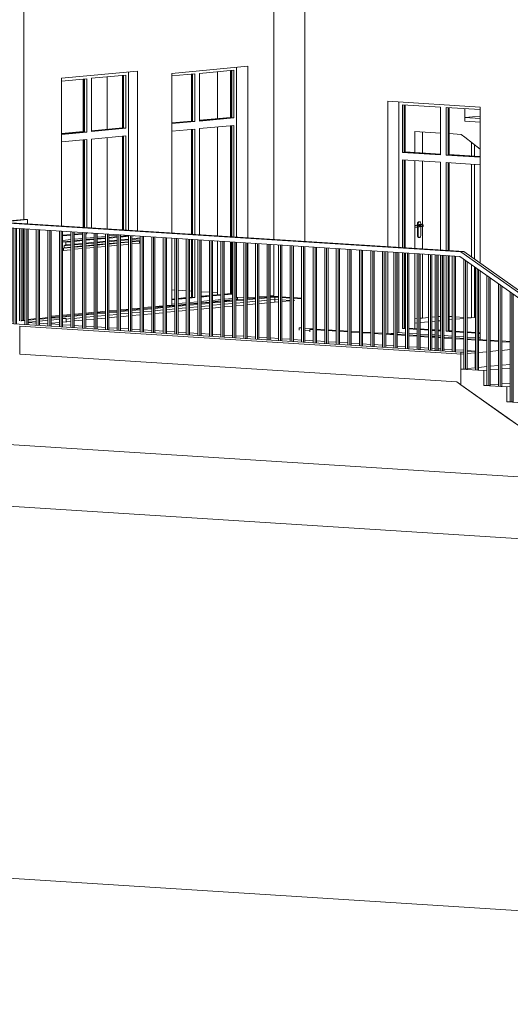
# Model space of a CAD drawing. Header units: millimetres. Extents: x -784 to 360321, y -10607 to 16514.
# Tile 40 of 95: x 241444 to 246697, y -8959 to 1594. Entities that reach past the tile are written whole.
import ezdxf

# ---------------------------------------------------------------- set-up
doc = ezdxf.new("R2010")
doc.units = ezdxf.units.MM
for name, color, linetype, lineweight in [('A-AREA', 7, 'Continuous', 5), ('A-GENM', 7, 'Continuous', 5), ('C-TOPO', 7, 'Continuous', 5)]:
    doc.layers.add(name, color=color, linetype=linetype, lineweight=lineweight)
for name, color, linetype, lineweight, true_color in [('A-DOOR', 7, 'Continuous', 18, 0x7f7f7f), ('A-DOOR-FRAM', 7, 'Continuous', 18, 0x7f7f7f), ('A-FLOR', 7, 'Continuous', 18, 0x7f7f7f), ('A-FLOR-HRAL', 7, 'Continuous', 18, 0x7f7f7f), ('A-GLAZ', 7, 'Continuous', 18, 0x7f7f7f), ('A-WALL', 7, 'Continuous', 18, 0x7f7f7f), ('S-STRS', 7, 'Continuous', 18, 0x7f7f7f)]:
    doc.layers.add(name, color=color, linetype=linetype, lineweight=lineweight, true_color=true_color)

# ---------------------------------------------------------------- blocks, each defined once
blk = doc.blocks.new('Poręcz - 25mm-1801074-_3D_ Kopia 1')
at = {"layer": 'A-FLOR-HRAL', "lineweight": 9}
for p, q in [((20954, -3058), (20954, -2113)), ((20974, -3056), (20974, -2126))]:
    blk.add_line(p, q, dxfattribs=at)
blk = doc.blocks.new('Poręcz - 25mm-1801072-_3D_ Kopia 1')
at = {"layer": 'A-FLOR-HRAL', "lineweight": 9}
for p, q in [((20831, -3190), (20831, -2047)), ((20850, -3068), (20850, -2039))]:
    blk.add_line(p, q, dxfattribs=at)
blk = doc.blocks.new('Poręcz - 25mm-V189-_3D_ Kopia 1')
at = {"layer": 'A-FLOR-HRAL', "lineweight": 9}
for p, q in [((20707, -2048), (20707, -1937)), ((20727, -2036), (20727, -1951)), ((20743, -2027), (20743, -1962)), ((20727, -3037), (20727, -2108)), ((20707, -3036), (20707, -2119)), ((20707, -3036), (20727, -3037))]:
    blk.add_line(p, q, dxfattribs=at)
blk = doc.blocks.new('Poręcz - 25mm-V190-_3D_ Kopia 1')
at = {"layer": 'A-FLOR-HRAL', "lineweight": 9}
for p, q in [((20584, -2120), (20584, -1850)), ((20603, -2108), (20603, -1863)), ((20619, -2099), (20619, -1875)), ((20584, -3028), (20584, -2191)), ((20603, -3029), (20603, -2180)), ((20584, -3028), (20603, -3029))]:
    blk.add_line(p, q, dxfattribs=at)
blk = doc.blocks.new('Poręcz - 25mm-V191-_3D_ Kopia 1')
at = {"layer": 'A-FLOR-HRAL', "lineweight": 9}
for p, q in [((20460, -2191), (20460, -1762)), ((20480, -2180), (20480, -1776)), ((20495, -2171), (20495, -1787)), ((20460, -2861), (20460, -2263)), ((20480, -2862), (20480, -2255)), ((20460, -2861), (20480, -2862))]:
    blk.add_line(p, q, dxfattribs=at)
blk = doc.blocks.new('Poręcz - 25mm-V192-_3D_ Kopia 1')
at = {"layer": 'A-FLOR-HRAL', "lineweight": 9}
for p, q in [((20337, -2263), (20337, -1674)), ((20356, -2252), (20356, -1688)), ((20372, -2243), (20372, -1699)), ((20337, -2853), (20337, -2335)), ((20356, -2854), (20356, -2323)), ((20337, -2853), (20356, -2854))]:
    blk.add_line(p, q, dxfattribs=at)
blk = doc.blocks.new('Poręcz - 25mm-V193-_3D_ Kopia 1')
at = {"layer": 'A-FLOR-HRAL', "lineweight": 9}
for p, q in [((20213, -2335), (20213, -1587)), ((20233, -2324), (20233, -1600)), ((20248, -2315), (20248, -1612)), ((20213, -2685), (20213, -2406)), ((20233, -2686), (20233, -2395)), ((20213, -2685), (20233, -2686))]:
    blk.add_line(p, q, dxfattribs=at)
blk = doc.blocks.new('Poręcz - 25mm-V194-_3D_ Kopia 1')
at = {"layer": 'A-FLOR-HRAL', "lineweight": 9}
for p, q in [((20090, -2407), (20090, -1499)), ((20109, -2396), (20109, -1513)), ((20125, -2387), (20125, -1524)), ((20090, -2677), (20090, -2478)), ((20109, -2679), (20109, -2467)), ((20090, -2677), (20109, -2679))]:
    blk.add_line(p, q, dxfattribs=at)
blk = doc.blocks.new('Poręcz - 25mm-V195-_3D_ Kopia 1')
at = {"layer": 'A-FLOR-HRAL', "lineweight": 9}
for p, q in [((19966, -2479), (19966, -1412)), ((19986, -2468), (19986, -1425)), ((20001, -2453), (20001, -1436))]:
    blk.add_line(p, q, dxfattribs=at)
blk = doc.blocks.new('Poręcz - 25mm-V196-_3D_ Kopia 1')
at = {"layer": 'A-FLOR-HRAL', "lineweight": 9}
for p, q in [((19843, -2502), (19843, -1324)), ((19862, -2503), (19862, -1338)), ((19878, -2502), (19878, -1349)), ((19843, -2502), (19862, -2503)), ((19862, -2503), (19878, -2502))]:
    blk.add_line(p, q, dxfattribs=at)
blk = doc.blocks.new('Poręcz - 25mm-V197-_3D_ Kopia 1')
at = {"layer": 'A-FLOR-HRAL', "lineweight": 9}
for p, q in [((19719, -2335), (19719, -1236)), ((19739, -2336), (19739, -1250)), ((19754, -2334), (19754, -1261)), ((19719, -2335), (19739, -2336)), ((19739, -2336), (19754, -2334))]:
    blk.add_line(p, q, dxfattribs=at)
blk = doc.blocks.new('Poręcz - 25mm-V198-_3D_ Kopia 1')
at = {"layer": 'A-FLOR-HRAL', "lineweight": 9}
for p, q in [((19472, -2159), (19472, -1063)), ((19492, -2161), (19492, -1075)), ((19507, -2159), (19507, -1086)), ((19472, -2159), (19492, -2161)), ((19492, -2161), (19507, -2159))]:
    blk.add_line(p, q, dxfattribs=at)
blk = doc.blocks.new('Poręcz - 25mm-V199-_3D_ Kopia 1')
at = {"layer": 'A-FLOR-HRAL', "lineweight": 9}
for p, q in [((19225, -1965), (19225, -939)), ((19245, -1967), (19245, -940)), ((19260, -1968), (19260, -941))]:
    blk.add_line(p, q, dxfattribs=at)
blk = doc.blocks.new('Poręcz - 25mm-V200-_3D_ Kopia 1')
at = {"layer": 'A-FLOR-HRAL', "lineweight": 9}
for p, q in [((17983, -1886), (17983, -864)), ((18002, -1887), (18002, -859)), ((18018, -1888), (18018, -864))]:
    blk.add_line(p, q, dxfattribs=at)
blk = doc.blocks.new('Poręcz - 25mm-V201-_3D_ Kopia 1')
at = {"layer": 'A-FLOR-HRAL', "lineweight": 9}
for p, q in [((17612, -1857), (17612, -836)), ((17632, -1864), (17632, -837)), ((17647, -1865), (17647, -838))]:
    blk.add_line(p, q, dxfattribs=at)
blk = doc.blocks.new('Poręcz - 25mm-V202-_3D_ Kopia 1')
at = {"layer": 'A-FLOR-HRAL', "lineweight": 9}
for p, q in [((14895, -1689), (14895, -661)), ((14914, -1690), (14914, -662)), ((14930, -1691), (14930, -665))]:
    blk.add_line(p, q, dxfattribs=at)
blk = doc.blocks.new('Poręcz - 25mm-V203-_3D_ Kopia 1')
at = {"layer": 'A-FLOR-HRAL', "lineweight": 9}
for p, q in [((14401, -1658), (14401, -631)), ((14420, -1659), (14420, -632)), ((14436, -1659), (14436, -633))]:
    blk.add_line(p, q, dxfattribs=at)
blk = doc.blocks.new('Poręcz - 25mm-V204-_3D_ Kopia 1')
at = {"layer": 'A-FLOR-HRAL', "lineweight": 9}
blk.add_line((14386, -1648), (14386, -630), dxfattribs=at)
blk = doc.blocks.new('Poręcz - 25mm-V205-_3D_ Kopia 1')
at = {"layer": 'A-FLOR-HRAL', "lineweight": 9}
for p, q in [((14488, -1638), (14488, -636)), ((14507, -1640), (14507, -638)), ((14523, -639), (14523, -1638))]:
    blk.add_line(p, q, dxfattribs=at)
blk = doc.blocks.new('Poręcz - 25mm-V206-_3D_ Kopia 1')
at = {"layer": 'A-FLOR-HRAL', "lineweight": 9}
for p, q in [((14590, -1635), (14590, -643)), ((14609, -1636), (14609, -644)), ((14625, -645), (14625, -1630))]:
    blk.add_line(p, q, dxfattribs=at)
blk = doc.blocks.new('Poręcz - 25mm-V207-_3D_ Kopia 1')
at = {"layer": 'A-FLOR-HRAL', "lineweight": 9}
for p, q in [((14339, -1654), (14339, -627)), ((14359, -1655), (14359, -628)), ((14375, -629), (14375, -1656))]:
    blk.add_line(p, q, dxfattribs=at)
blk = doc.blocks.new('Poręcz - 25mm-1801112-_3D_ Kopia 1')
at = {"layer": 'A-FLOR-HRAL', "lineweight": 9}
for p, q in [((21034, -3049), (21034, -2169)), ((21069, -2175), (21053, -2176)), ((21053, -3049), (21053, -2176)), ((21069, -3047), (21069, -2175))]:
    blk.add_line(p, q, dxfattribs=at)
blk = doc.blocks.new('Poręcz - 25mm-V208-_3D_ Kopia 1')
at = {"layer": 'A-FLOR-HRAL', "lineweight": 9}
blk.add_line((14633, -1630), (14633, -646), dxfattribs=at)
blk = doc.blocks.new('Poręcz - Poręcz-1540562-_3D_ Kopia 1')
for name, p in [('Poręcz - 25mm-V207-_3D_ Kopia 1', (0, 0)), ('Poręcz - 25mm-V204-_3D_ Kopia 1', (0, 0)), ('Poręcz - 25mm-V203-_3D_ Kopia 1', (0, 0)), ('Poręcz - 25mm-V205-_3D_ Kopia 1', (0, 0)), ('Poręcz - 25mm-V199-_3D_ Kopia 1', (-4701, 300)), ('Poręcz - 25mm-V206-_3D_ Kopia 1', (0, 0)), ('Poręcz - 25mm-V208-_3D_ Kopia 1', (0, 0)), ('Poręcz - 25mm-V199-_3D_ Kopia 1', (-4577, 292)), ('Poręcz - 25mm-V199-_3D_ Kopia 1', (-4454, 284)), ('Poręcz - 25mm-V202-_3D_ Kopia 1', (0, 0)), ('Poręcz - 25mm-V199-_3D_ Kopia 1', (-4207, 268)), ('Poręcz - 25mm-V199-_3D_ Kopia 1', (-4083, 260)), ('Poręcz - 25mm-V199-_3D_ Kopia 1', (-3960, 253)), ('Poręcz - 25mm-V199-_3D_ Kopia 1', (-3836, 245)), ('Poręcz - 25mm-V199-_3D_ Kopia 1', (-3713, 237)), ('Poręcz - 25mm-V199-_3D_ Kopia 1', (-3589, 229)), ('Poręcz - 25mm-V199-_3D_ Kopia 1', (-3466, 221)), ('Poręcz - 25mm-V199-_3D_ Kopia 1', (-3342, 213)), ('Poręcz - 25mm-V199-_3D_ Kopia 1', (-3219, 205)), ('Poręcz - 25mm-V199-_3D_ Kopia 1', (-3095, 197)), ('Poręcz - 25mm-V199-_3D_ Kopia 1', (-2972, 190)), ('Poręcz - 25mm-V199-_3D_ Kopia 1', (-2848, 182)), ('Poręcz - 25mm-V199-_3D_ Kopia 1', (-2725, 174)), ('Poręcz - 25mm-V199-_3D_ Kopia 1', (-2601, 166)), ('Poręcz - 25mm-V199-_3D_ Kopia 1', (-2478, 158)), ('Poręcz - 25mm-V199-_3D_ Kopia 1', (-2354, 150)), ('Poręcz - 25mm-V199-_3D_ Kopia 1', (-2231, 142)), ('Poręcz - 25mm-V199-_3D_ Kopia 1', (-2107, 134)), ('Poręcz - 25mm-V199-_3D_ Kopia 1', (-1984, 127)), ('Poręcz - 25mm-V199-_3D_ Kopia 1', (-1860, 119)), ('Poręcz - 25mm-V199-_3D_ Kopia 1', (-1737, 111)), ('Poręcz - 25mm-V201-_3D_ Kopia 1', (0, 0)), ('Poręcz - 25mm-V199-_3D_ Kopia 1', (-1489, 95)), ('Poręcz - 25mm-V199-_3D_ Kopia 1', (-1366, 87)), ('Poręcz - 25mm-V200-_3D_ Kopia 1', (0, 0)), ('Poręcz - 25mm-V199-_3D_ Kopia 1', (-1119, 71)), ('Poręcz - 25mm-V199-_3D_ Kopia 1', (-995, 64)), ('Poręcz - 25mm-V199-_3D_ Kopia 1', (-872, 56)), ('Poręcz - 25mm-V199-_3D_ Kopia 1', (-748, 48)), ('Poręcz - 25mm-V199-_3D_ Kopia 1', (-625, 40)), ('Poręcz - 25mm-V199-_3D_ Kopia 1', (-501, 32)), ('Poręcz - 25mm-V199-_3D_ Kopia 1', (-378, 24)), ('Poręcz - 25mm-V199-_3D_ Kopia 1', (-254, 16)), ('Poręcz - 25mm-V199-_3D_ Kopia 1', (-185, 12)), ('Poręcz - 25mm-V199-_3D_ Kopia 1', (-124, 8)), ('Poręcz - 25mm-V199-_3D_ Kopia 1', (0, 0)), ('Poręcz - 25mm-V196-_3D_ Kopia 1', (-494, 351)), ('Poręcz - 25mm-V198-_3D_ Kopia 1', (0, 0)), ('Poręcz - 25mm-V196-_3D_ Kopia 1', (-247, 175)), ('Poręcz - 25mm-V197-_3D_ Kopia 1', (0, 0)), ('Poręcz - 25mm-V196-_3D_ Kopia 1', (0, 0)), ('Poręcz - 25mm-V195-_3D_ Kopia 1', (0, 0)), ('Poręcz - 25mm-V194-_3D_ Kopia 1', (0, 0)), ('Poręcz - 25mm-V193-_3D_ Kopia 1', (0, 0)), ('Poręcz - 25mm-V192-_3D_ Kopia 1', (0, 0)), ('Poręcz - 25mm-V191-_3D_ Kopia 1', (0, 0)), ('Poręcz - 25mm-V190-_3D_ Kopia 1', (0, 0)), ('Poręcz - 25mm-V189-_3D_ Kopia 1', (0, 0)), ('Poręcz - 25mm-1801072-_3D_ Kopia 1', (0, 0)), ('Poręcz - 25mm-1801074-_3D_ Kopia 1', (0, 0)), ('Poręcz - 25mm-1801112-_3D_ Kopia 1', (0, 0))]:
    blk.add_blockref(name, p)
blk = doc.blocks.new('Typ poręczy górnej - Górna poręcz_wewnętrzny_-1540574-_3D_ Kopia 1')
at = {"layer": 'A-FLOR-HRAL', "lineweight": 9}
for p, q in [((14322, -576), (14639, -546)), ((19042, -877), (14322, -576)), ((14322, -626), (14322, -576)), ((14322, -626), (19042, -927)), ((14678, -548), (14392, -575)), ((14392, -575), (19073, -874)), ((14639, -546), (14678, -548)), ((14678, -548), (14678, -594)), ((19316, -894), (19042, -877)), ((19042, -927), (19307, -944)), ((19073, -874), (19348, -891)), ((19307, -944), (20793, -1998)), ((19316, -894), (19348, -891)), ((20836, -1973), (19316, -894)), ((19348, -891), (20856, -1961)), ((20911, -2000), (20974, -2045)), ((20885, -2064), (20974, -2126)), ((20974, -2071), (20891, -2012)), ((21009, -2070), (21077, -2118)), ((21045, -2121), (21009, -2096)), ((21009, -2151), (21045, -2177)), ((21077, -2118), (21045, -2121)), ((21045, -2121), (21045, -2177)), ((21045, -2177), (21077, -2174)), ((21077, -2174), (21077, -2118))]:
    blk.add_line(p, q, dxfattribs=at)
blk = doc.blocks.new('Aluprof_MB-45_I_Alu_Window-FIX-4-panel_ENG_R-00495 - 1230 x 1482-V212-_3D_ Kopia 1')
at = {"layer": 'A-GLAZ', "lineweight": 9}
for p, q in [((15041, 936), (15310, 961)), ((15287, 392), (15287, 959)), ((15310, 961), (15310, 390)), ((15361, 966), (15728, 1000)), ((15361, 395), (15361, 966)), ((15705, 998), (15705, 431)), ((15728, 1000), (15728, 430)), ((15758, 1035), (15758, -663)), ((15758, 1035), (15758, -663)), ((15361, 399), (15705, 431)), ((15728, 430), (15361, 395)), ((15705, 431), (15728, 430)), ((15041, 369), (15287, 392)), ((15310, 390), (15041, 365)), ((15287, 392), (15310, 390)), ((15361, 314), (15728, 349)), ((15705, 347), (15705, -659)), ((15728, 349), (15728, -661)), ((15041, 284), (15310, 309)), ((15287, -632), (15287, 307)), ((15310, 309), (15310, -634)), ((15361, -637), (15361, 314)), ((15142, -712), (15054, -720)), ((15142, -716), (15054, -724)), ((15266, -700), (15177, -709)), ((15266, -704), (15177, -712)), ((15310, -700), (15301, -699)), ((15310, -700), (15301, -701)), ((15310, -689), (15310, -700)), ((15381, -693), (15361, -695)), ((15424, -736), (15513, -728)), ((15513, -728), (15424, -736)), ((15548, -724), (15636, -716)), ((15636, -716), (15548, -724)), ((15671, -713), (15678, -712)), ((15678, -712), (15671, -713)), ((15054, -771), (15142, -763)), ((15142, -763), (15054, -771)), ((15177, -759), (15266, -751)), ((15266, -751), (15177, -759)), ((15301, -748), (15389, -739)), ((15389, -739), (15301, -748))]:
    blk.add_line(p, q, dxfattribs=at)
at = {"layer": 'A-GLAZ', "color": 252, "lineweight": 9, "true_color": 0x929292}
for p, q in [((15273, 395), (15273, 958)), ((15280, 958), (15280, 395)), ((15692, 997), (15692, 435)), ((15699, 434), (15699, 998)), ((15361, 404), (15692, 435)), ((15699, 434), (15361, 402)), ((15692, 435), (15699, 434)), ((15041, 373), (15273, 395)), ((15280, 395), (15041, 372)), ((15273, 395), (15280, 395)), ((15692, 345), (15692, -656)), ((15699, -656), (15699, 346)), ((15273, -632), (15273, 306)), ((15280, 307), (15280, -632)), ((15142, -707), (15054, -716)), ((15054, -717), (15142, -708)), ((15266, -696), (15177, -704)), ((15177, -705), (15266, -697)), ((15692, -656), (15675, -657)), ((15682, -658), (15699, -656)), ((15699, -656), (15692, -656))]:
    blk.add_line(p, q, dxfattribs=at)
blk = doc.blocks.new('ARC_DOOR_DOUBLE - ARC_DOOR_DOUBLE_120 x 210_EI60-1797828-_3D_ Kopia 1')
at = {"layer": 'A-DOOR', "color": 250, "lineweight": 5, "true_color": 0x272727}
for p, q in [((18905, 391), (18905, 165)), ((18905, 165), (18905, 391)), ((18905, 78), (18905, -612)), ((18905, -612), (18905, 78)), ((18899, -604), (18847, -609)), ((18849, -629), (18901, -624)), ((18853, -719), (18853, -595)), ((18859, -595), (18859, -617)), ((18859, -619), (18859, -720)), ((18874, -571), (18868, -571)), ((18872, -621), (18896, -622)), ((18898, -602), (18874, -601)), ((18887, -614), (18887, -592)), ((18887, -717), (18887, -616)), ((18905, -615), (18905, -863)), ((18905, -863), (18905, -615)), ((18865, -740), (18872, -741)), ((18905, -918), (18905, -1604)), ((18905, -1604), (18905, -918)), ((18822, -1611), (18847, -1609)), ((18882, -1606), (18905, -1604)), ((18905, -1604), (18971, -1597)), ((19006, -1594), (19040, -1591)), ((19075, -1588), (19097, -1586))]:
    blk.add_line(p, q, dxfattribs=at)
for points in [[(18847, -609, 0), (18847, -609, 0), (18846, -609, 0), (18846, -609, 0), (18845, -609, 0), (18844, -609, 0), (18844, -609, 0), (18843, -609, 0), (18843, -610, 0), (18842, -610, 0), (18841, -610, 0), (18841, -610, 0), (18840, -610, 0), (18839, -610, 0), (18839, -610, 0), (18838, -610, 0), (18837, -610, 0), (18836, -610, 0), (18836, -610, 0), (18835, -610, 0), (18834, -610, 0), (18833, -610, 0), (18833, -610, 0), (18832, -610, 0), (18831, -610, 0), (18830, -610, 0), (18829, -610, 0), (18829, -610, 0), (18828, -610, 0), (18827, -610, 0), (18826, -610, 0), (18826, -610, 0), (18825, -610, 0), (18824, -610, 0), (18824, -610, 0), (18823, -610, 0), (18822, -610, 0)], [(18849, -629, 0), (18848, -629, 0), (18848, -629, 0), (18847, -629, 0), (18846, -629, 0), (18846, -629, 0), (18845, -629, 0), (18844, -629, 0), (18844, -629, 0), (18843, -630, 0), (18842, -630, 0), (18841, -630, 0), (18841, -630, 0), (18840, -630, 0), (18839, -630, 0), (18838, -630, 0), (18837, -630, 0), (18837, -630, 0), (18836, -630, 0), (18835, -630, 0), (18834, -630, 0), (18833, -630, 0), (18833, -630, 0), (18832, -630, 0), (18831, -630, 0), (18830, -630, 0), (18829, -630, 0), (18828, -630, 0), (18828, -630, 0), (18827, -630, 0), (18826, -630, 0), (18825, -630, 0), (18824, -630, 0), (18824, -630, 0), (18823, -630, 0), (18822, -630, 0)], [(18853, -595, 0), (18853, -589, 0), (18854, -583, 0), (18857, -578, 0), (18860, -574, 0), (18863, -572, 0), (18867, -571, 0), (18871, -571, 0)], [(18887, -592, 0), (18887, -586, 0), (18885, -581, 0), (18883, -577, 0), (18880, -573, 0), (18877, -572, 0), (18873, -571, 0), (18869, -572, 0), (18866, -575, 0), (18863, -579, 0), (18861, -584, 0), (18859, -589, 0), (18859, -595, 0)], [(18867, -611, 0), (18867, -609, 0), (18868, -606, 0), (18869, -604, 0), (18870, -602, 0), (18871, -601, 0), (18873, -601, 0), (18875, -601, 0), (18876, -602, 0), (18878, -603, 0), (18879, -605, 0), (18879, -607, 0), (18879, -610, 0)], [(18868, -616, 0), (18867, -614, 0), (18867, -611, 0)], [(18876, -619, 0), (18875, -620, 0), (18873, -621, 0), (18871, -620, 0), (18870, -620, 0)], [(18879, -610, 0), (18879, -613, 0), (18879, -615, 0)], [(18901, -623, 0), (18901, -623, 0), (18901, -623, 0), (18901, -623, 0), (18900, -622, 0), (18900, -622, 0), (18900, -622, 0), (18899, -622, 0), (18899, -622, 0), (18899, -622, 0), (18898, -622, 0), (18898, -622, 0), (18897, -622, 0), (18897, -622, 0), (18896, -622, 0)], [(18914, -613, 0), (18913, -609, 0), (18911, -606, 0), (18910, -605, 0), (18908, -604, 0), (18907, -604, 0), (18907, -603, 0), (18906, -603, 0), (18906, -603, 0), (18905, -603, 0), (18904, -603, 0), (18904, -603, 0), (18903, -603, 0), (18903, -603, 0), (18902, -603, 0), (18902, -603, 0), (18901, -602, 0), (18901, -602, 0), (18900, -602, 0), (18900, -602, 0), (18899, -602, 0), (18898, -602, 0), (18898, -602, 0), (18898, -602, 0)], [(18901, -604, 0), (18901, -604, 0), (18901, -604, 0), (18901, -604, 0), (18900, -604, 0), (18900, -604, 0), (18900, -604, 0), (18899, -604, 0), (18899, -604, 0), (18899, -604, 0)], [(18914, -613, 0), (18913, -618, 0), (18911, -621, 0), (18910, -622, 0), (18908, -623, 0), (18907, -623, 0), (18907, -623, 0), (18906, -623, 0), (18906, -624, 0), (18905, -624, 0), (18904, -624, 0), (18904, -624, 0), (18903, -624, 0), (18903, -624, 0), (18902, -624, 0), (18902, -624, 0), (18901, -624, 0), (18901, -624, 0), (18901, -624, 0)], [(18874, -737, 0), (18871, -739, 0), (18867, -740, 0), (18863, -740, 0), (18860, -738, 0), (18857, -735, 0), (18854, -730, 0), (18853, -725, 0), (18853, -719, 0)], [(18859, -720, 0), (18859, -725, 0), (18861, -731, 0), (18863, -735, 0), (18866, -738, 0), (18869, -740, 0), (18873, -741, 0), (18877, -739, 0), (18880, -737, 0), (18883, -733, 0), (18885, -728, 0), (18887, -723, 0), (18887, -717, 0)]]:
    blk.add_polyline3d(points, dxfattribs=at)
at = {"layer": 'A-DOOR-FRAM', "color": 250, "lineweight": 5, "true_color": 0x272727}
for p, q in [((19432, 277), (19432, 132)), ((19461, 130), (19461, 255)), ((19432, 44), (19432, -951)), ((19461, -972), (19461, 42)), ((19432, -1033), (19432, -1601)), ((19461, -1598), (19461, -1053)), ((19191, -1586), (19225, -1588)), ((19260, -1590), (19349, -1596)), ((19384, -1598), (19432, -1601)), ((19432, -1601), (19461, -1598))]:
    blk.add_line(p, q, dxfattribs=at)
blk = doc.blocks.new('Aluprof_MB-45_I_Alu_Window-FIX-4-panel_ENG_R-00495 - 1230 x 1483-1792114-_3D_ Kopia 1')
at = {"layer": 'A-GLAZ', "lineweight": 9}
for p, q in [((16916, 1084), (16916, -736)), ((16916, 1084), (16916, -736)), ((16222, 991), (16467, 1014)), ((16444, 504), (16444, 1012)), ((16467, 1014), (16467, 503)), ((16519, 1019), (16886, 1053)), ((16519, 508), (16519, 1019)), ((16863, 1051), (16863, 544)), ((16886, 1053), (16886, 542)), ((16519, 511), (16863, 544)), ((16886, 542), (16519, 508)), ((16863, 544), (16886, 542)), ((16222, 483), (16444, 504)), ((16467, 503), (16222, 480)), ((16444, 504), (16467, 503)), ((16519, 427), (16886, 461)), ((16519, -711), (16519, 427)), ((16863, 459), (16863, -733)), ((16886, 461), (16886, -734)), ((16222, 399), (16467, 422)), ((16444, -706), (16444, 420)), ((16467, 422), (16467, -708)), ((16444, -1384), (16444, -761)), ((16467, -763), (16467, -1385)), ((16863, -788), (16863, -1344)), ((16916, -791), (16916, -1390)), ((16916, -791), (16916, -1390)), ((16624, -1367), (16536, -1375)), ((16624, -1370), (16536, -1379)), ((16748, -1355), (16659, -1363)), ((16748, -1359), (16659, -1367)), ((16863, -1344), (16783, -1352)), ((16871, -1347), (16783, -1355)), ((16871, -1345), (16863, -1344)), ((16093, -1482), (16093, -1476)), ((16254, -1467), (16165, -1475)), ((16254, -1401), (16222, -1404)), ((16254, -1405), (16222, -1408)), ((16222, -1455), (16254, -1452)), ((16254, -1452), (16222, -1455)), ((16377, -1390), (16289, -1398)), ((16377, -1394), (16289, -1402)), ((16289, -1449), (16377, -1440)), ((16377, -1440), (16289, -1449)), ((16377, -1455), (16289, -1464)), ((16444, -1384), (16412, -1387)), ((16467, -1385), (16412, -1390)), ((16412, -1437), (16501, -1429)), ((16501, -1429), (16412, -1437)), ((16501, -1444), (16412, -1452)), ((16467, -1385), (16444, -1384)), ((16536, -1425), (16624, -1417)), ((16624, -1417), (16536, -1425)), ((16624, -1432), (16536, -1440)), ((16659, -1414), (16748, -1406)), ((16748, -1406), (16659, -1414)), ((16748, -1420), (16659, -1429)), ((16783, -1402), (16871, -1394)), ((16871, -1394), (16783, -1402)), ((16871, -1409), (16783, -1417)), ((16906, -1391), (16916, -1390)), ((16916, -1390), (16906, -1391)), ((16925, -1404), (16906, -1406)), ((16925, -1404), (16925, -1380)), ((16058, -1480), (16093, -1482)), ((16130, -1479), (16093, -1482))]:
    blk.add_line(p, q, dxfattribs=at)
at = {"layer": 'A-GLAZ', "color": 252, "lineweight": 9, "true_color": 0x929292}
for p, q in [((16431, 508), (16431, 1010)), ((16438, 1011), (16438, 507)), ((16849, 1050), (16849, 547)), ((16856, 551), (16856, 1050)), ((16519, 516), (16849, 547)), ((16856, 547), (16519, 515)), ((16849, 547), (16856, 547)), ((16222, 488), (16431, 508)), ((16438, 507), (16222, 487)), ((16431, 508), (16438, 507)), ((16849, 458), (16849, -732)), ((16856, -733), (16856, 459)), ((16431, 328), (16431, 419)), ((16431, -705), (16431, 326)), ((16438, 419), (16438, -706)), ((16431, -1380), (16431, -760)), ((16438, -761), (16438, -1380)), ((16849, -787), (16849, -1258)), ((16856, -1341), (16856, -787)), ((16849, -1261), (16849, -1341)), ((16624, -1362), (16536, -1370)), ((16536, -1371), (16624, -1363)), ((16748, -1350), (16659, -1359)), ((16659, -1360), (16748, -1351)), ((16783, -1348), (16856, -1341)), ((16849, -1341), (16783, -1347)), ((16856, -1341), (16849, -1341)), ((16254, -1397), (16222, -1400)), ((16222, -1401), (16254, -1398)), ((16377, -1385), (16289, -1393)), ((16289, -1394), (16377, -1386)), ((16412, -1383), (16438, -1380)), ((16431, -1380), (16412, -1382)), ((16438, -1380), (16431, -1380))]:
    blk.add_line(p, q, dxfattribs=at)
blk = doc.blocks.new('Aluprof_MB-45_I_Alu_Window-FIX-4-panel_ENG_R-00495 - 1230 x 1483-V358-_3D_ Kopia 1')
at = {"layer": 'A-GLAZ', "color": 55, "lineweight": 5, "true_color": 0xafaf3c}
for p, q in [((18654, 714), (18654, -847)), ((18654, -902), (18654, -1760)), ((18654, -1760), (18724, -1764)), ((18759, -1767), (18847, -1772)), ((18882, -1775), (18971, -1780)), ((19006, -1782), (19040, -1785)), ((19075, -1787), (19102, -1789)), ((19140, -1791), (19225, -1796)), ((19260, -1799), (19349, -1804)), ((19384, -1807), (19472, -1812)), ((19507, -1814), (19524, -1815))]:
    blk.add_line(p, q, dxfattribs=at)
at = {"layer": 'A-GLAZ', "color": 7, "lineweight": 5}
for p, q in [((18654, -847), (18654, 714)), ((18690, 172), (18690, 683)), ((18690, 683), (19097, 657)), ((18709, 174), (18709, 679)), ((19097, 657), (19097, 146)), ((19160, 653), (19524, 630)), ((19160, 142), (19160, 653)), ((19179, 652), (19179, 144)), ((18690, 172), (18709, 174)), ((19097, 146), (18690, 172)), ((18709, 174), (19098, 149)), ((19160, 142), (19179, 144)), ((19524, 119), (19160, 142)), ((19179, 144), (19524, 122)), ((18690, 92), (19097, 66)), ((18690, -850), (18690, 92)), ((18709, -851), (18709, 90)), ((19097, 66), (19097, -876)), ((19160, 62), (19524, 38)), ((19160, -879), (19160, 62)), ((19179, 60), (19179, -881)), ((18654, -1760), (18654, -902)), ((18690, -1715), (18690, -904)), ((18709, -1714), (18709, -906)), ((19097, -930), (19097, -1741)), ((19160, -1745), (19160, -934)), ((19179, -936), (19179, -1744)), ((18724, -1764), (18654, -1760)), ((18690, -1715), (18709, -1714)), ((18724, -1718), (18690, -1715)), ((18724, -1715), (18709, -1714)), ((18847, -1722), (18759, -1717)), ((18847, -1725), (18759, -1720)), ((18847, -1772), (18759, -1767)), ((18971, -1730), (18882, -1725)), ((18971, -1733), (18882, -1728)), ((18971, -1780), (18882, -1775)), ((19040, -1735), (19006, -1733)), ((19040, -1738), (19006, -1736)), ((19040, -1785), (19006, -1782)), ((19097, -1738), (19075, -1737)), ((19097, -1741), (19075, -1740)), ((19102, -1789), (19075, -1787)), ((19225, -1796), (19140, -1791)), ((19179, -1744), (19160, -1745)), ((19225, -1750), (19160, -1745)), ((19225, -1747), (19179, -1744)), ((19349, -1754), (19260, -1749)), ((19349, -1757), (19260, -1752)), ((19472, -1762), (19384, -1757)), ((19472, -1765), (19384, -1760)), ((19524, -1766), (19507, -1765)), ((19524, -1769), (19507, -1768)), ((19349, -1804), (19260, -1799)), ((19472, -1812), (19384, -1807)), ((19524, -1815), (19507, -1814))]:
    blk.add_line(p, q, dxfattribs=at)
at = {"layer": 'A-GLAZ', "color": 250, "lineweight": 5, "true_color": 0x272727}
for p, q in [((18715, 682), (18715, 181)), ((18721, 178), (18721, 681)), ((19185, 147), (19185, 649)), ((19191, 651), (19191, 148)), ((18715, 177), (18721, 178)), ((19098, 153), (18715, 177)), ((18721, 178), (19098, 154)), ((19185, 147), (19191, 148)), ((19524, 126), (19185, 147)), ((19191, 148), (19524, 127)), ((18715, 90), (18715, -851)), ((18721, -851), (18721, 90)), ((19185, -881), (19185, 60)), ((19191, 60), (19191, -881)), ((18715, -906), (18715, -1659)), ((18721, -1710), (18721, -906)), ((19185, -1740), (19185, -936)), ((19191, -936), (19191, -1740)), ((18715, -1662), (18715, -1710)), ((18715, -1710), (18721, -1710)), ((18715, -1710), (18724, -1711)), ((18847, -1718), (18759, -1712)), ((18759, -1713), (18847, -1719)), ((18971, -1726), (18882, -1720)), ((18882, -1721), (18971, -1727)), ((19040, -1730), (19006, -1728)), ((19006, -1729), (19040, -1731)), ((19097, -1734), (19075, -1732)), ((19075, -1733), (19097, -1735)), ((19191, -1740), (19185, -1740)), ((19185, -1740), (19225, -1743)), ((19225, -1742), (19191, -1740)), ((19349, -1750), (19260, -1744)), ((19260, -1745), (19349, -1751)), ((19472, -1758), (19384, -1752)), ((19384, -1753), (19472, -1759)), ((19524, -1761), (19507, -1760)), ((19507, -1761), (19524, -1762))]:
    blk.add_line(p, q, dxfattribs=at)
blk = doc.blocks.new('Modele ogólne 10 - Modele ogólne 10-1844524-_3D_ Kopia 1')
at = {"layer": 'A-GENM'}
for p, q in [((17315, -1371), (17277, -1375)), ((17365, -1374), (17315, -1371)), ((16254, -1471), (16165, -1479)), ((16377, -1459), (16289, -1468)), ((16289, -1477), (16377, -1469)), ((16501, -1448), (16412, -1456)), ((16412, -1466), (16501, -1457)), ((16624, -1436), (16536, -1444)), ((16536, -1454), (16624, -1446)), ((16624, -1471), (16536, -1479)), ((16748, -1424), (16659, -1433)), ((16659, -1442), (16748, -1434)), ((16748, -1459), (16659, -1467)), ((16871, -1413), (16783, -1421)), ((16783, -1431), (16871, -1423)), ((16871, -1447), (16783, -1456)), ((16995, -1401), (16906, -1409)), ((16906, -1419), (16995, -1411)), ((16995, -1436), (16906, -1444)), ((17118, -1390), (17030, -1398)), ((17030, -1408), (17118, -1399)), ((17118, -1424), (17030, -1433)), ((17242, -1378), (17153, -1386)), ((17153, -1396), (17242, -1388)), ((17242, -1413), (17153, -1421)), ((17277, -1384), (17326, -1380)), ((17326, -1405), (17277, -1409)), ((17326, -1380), (17365, -1382)), ((17326, -1405), (17326, -1380)), ((17365, -1407), (17326, -1405)), ((17489, -1382), (17400, -1376)), ((17400, -1385), (17489, -1390)), ((17489, -1415), (17400, -1409)), ((17612, -1390), (17524, -1384)), ((17524, -1392), (17612, -1398)), ((15142, -1575), (15054, -1584)), ((15266, -1564), (15177, -1572)), ((15177, -1582), (15266, -1574)), ((15389, -1552), (15301, -1561)), ((15301, -1570), (15389, -1562)), ((15513, -1541), (15424, -1549)), ((15424, -1559), (15513, -1550)), ((15513, -1575), (15424, -1584)), ((15636, -1529), (15548, -1537)), ((15548, -1547), (15636, -1539)), ((15636, -1564), (15548, -1572)), ((15760, -1517), (15671, -1526)), ((15671, -1535), (15760, -1527)), ((15760, -1552), (15671, -1560)), ((15883, -1506), (15795, -1514)), ((15795, -1524), (15883, -1515)), ((15883, -1540), (15795, -1549)), ((16007, -1494), (15918, -1502)), ((15918, -1512), (16007, -1504)), ((16007, -1529), (15918, -1537)), ((16130, -1482), (16042, -1491)), ((16042, -1501), (16130, -1492)), ((16130, -1517), (16042, -1525)), ((16165, -1489), (16254, -1481)), ((16254, -1506), (16165, -1514)), ((16377, -1494), (16289, -1502)), ((16501, -1482), (16412, -1491)), ((14617, -1629), (14648, -1631)), ((14633, -1622), (14625, -1622)), ((14772, -1610), (14683, -1619)), ((14683, -1628), (14772, -1620)), ((14893, -1599), (14807, -1607)), ((14807, -1617), (14895, -1608)), ((15019, -1587), (14930, -1595)), ((14930, -1605), (15019, -1597)), ((15054, -1593), (15142, -1585)), ((15142, -1610), (15091, -1615)), ((15266, -1598), (15177, -1607)), ((15389, -1587), (15301, -1595)), ((17612, -1708), (17584, -1710)), ((17584, -1710), (17584, -1735)), ((17584, -1710), (17612, -1712)), ((17699, -1726), (17736, -1722)), ((17699, -1751), (17699, -1726)), ((17699, -1726), (17736, -1728)), ((17859, -1728), (17771, -1722)), ((17771, -1730), (17859, -1736)), ((17983, -1736), (17894, -1730)), ((17894, -1738), (17983, -1744)), ((18106, -1744), (18018, -1738)), ((18018, -1746), (18106, -1752)), ((18230, -1751), (18141, -1746)), ((18141, -1754), (18230, -1759)), ((18353, -1759), (18265, -1754)), ((18265, -1762), (18353, -1767)), ((18477, -1767), (18388, -1762)), ((18388, -1770), (18477, -1775)), ((18600, -1775), (18512, -1769)), ((18512, -1777), (18600, -1783)), ((18724, -1783), (18635, -1777)), ((18635, -1785), (18724, -1791)), ((18847, -1791), (18759, -1785)), ((18759, -1793), (18847, -1799)), ((18971, -1799), (18882, -1793)), ((18882, -1801), (18971, -1807)), ((19040, -1803), (19006, -1801)), ((19006, -1809), (19040, -1811)), ((19102, -1807), (19075, -1805)), ((19075, -1813), (19102, -1815)), ((19225, -1815), (19140, -1810)), ((19140, -1818), (19225, -1823)), ((19349, -1823), (19260, -1817)), ((19260, -1825), (19349, -1831)), ((19472, -1831), (19384, -1825)), ((19384, -1833), (19472, -1839)), ((19596, -1839), (19507, -1833)), ((19507, -1841), (19596, -1847)), ((19719, -1846), (19631, -1841)), ((19631, -1849), (19719, -1855)), ((19843, -1854), (19754, -1849)), ((19754, -1857), (19843, -1862))]:
    blk.add_line(p, q, dxfattribs=at)
blk.add_polyline3d([(17323, -1433, 0), (17323, -1427, 0), (17324, -1418, 0), (17325, -1410, 0), (17326, -1405, 0)], dxfattribs=at)
blk = doc.blocks.new('Modele ogólne 15 - Modele ogólne 15-1848361-_3D_ Kopia 1')
at = {"layer": 'A-GENM'}
for p, q in [((15636, -731), (15548, -740)), ((15636, -739), (15548, -747)), ((15760, -720), (15671, -728)), ((15760, -727), (15671, -735)), ((15820, -721), (15795, -724)), ((15142, -778), (15054, -786)), ((15087, -790), (15054, -788)), ((15070, -830), (15087, -820)), ((15142, -823), (15070, -830)), ((15070, -850), (15070, -830)), ((15142, -843), (15070, -850)), ((15142, -785), (15087, -790)), ((15087, -820), (15087, -790)), ((15142, -815), (15087, -820)), ((15266, -766), (15177, -775)), ((15266, -774), (15177, -782)), ((15266, -803), (15177, -812)), ((15266, -811), (15177, -820)), ((15266, -831), (15177, -839)), ((15266, -836), (15177, -845)), ((15389, -755), (15301, -763)), ((15389, -762), (15301, -770)), ((15389, -792), (15301, -800)), ((15389, -800), (15301, -808)), ((15389, -820), (15301, -828)), ((15389, -825), (15301, -833)), ((15513, -743), (15424, -751)), ((15513, -750), (15424, -759)), ((15513, -780), (15424, -789)), ((15513, -788), (15424, -796)), ((15513, -808), (15424, -816)), ((15513, -813), (15424, -822)), ((15513, -836), (15424, -844)), ((15636, -769), (15548, -777)), ((15636, -776), (15548, -785)), ((15636, -796), (15548, -805)), ((15636, -802), (15548, -810)), ((15636, -824), (15548, -833)), ((15760, -757), (15671, -765)), ((15760, -765), (15671, -773)), ((15760, -785), (15671, -793)), ((15760, -790), (15671, -798)), ((15760, -813), (15671, -821)), ((15883, -745), (15795, -754)), ((15883, -753), (15795, -761)), ((15883, -773), (15795, -781)), ((15876, -779), (15795, -787)), ((15875, -802), (15795, -809)), ((15876, -779), (15875, -802)), ((15883, -773), (15876, -779)), ((15054, -878), (15061, -878)), ((15061, -878), (15063, -856)), ((15142, -871), (15061, -878)), ((15142, -848), (15063, -856)), ((15063, -856), (15070, -850)), ((15266, -859), (15177, -867)), ((15389, -848), (15301, -856))]:
    blk.add_line(p, q, dxfattribs=at)

msp = doc.modelspace()

# ---------------------------------------------------------------- linework, layer by layer
at = {"layer": 'A-AREA', "color": 250, "true_color": 0x272727}
for p, q in [((243073, -1301), (243105, -1303)), ((243140, -1306), (243228, -1311)), ((243264, -1313), (243282, -1315)), ((243387, -1321), (243476, -1327)), ((243511, -1329), (243563, -1333))]:
    msp.add_line(p, q, dxfattribs=at)
at = {"layer": 'A-FLOR', "color": 7, "lineweight": 5}
for p, q in [((244499, -1714), (244587, -1720)), ((244622, -1722), (244711, -1728)), ((244746, -1730), (244834, -1736)), ((244869, -1738), (244958, -1744)), ((244993, -1746), (245081, -1751)), ((245116, -1754), (245205, -1759)), ((245240, -1762), (245328, -1767)), ((245363, -1769), (245452, -1775)), ((246359, -1833), (246447, -1839)), ((246482, -1841), (246571, -1846)), ((246606, -1849), (246694, -1854))]:
    msp.add_line(p, q, dxfattribs=at)
at = {"layer": 'A-WALL', "lineweight": 9}
for p, q in [((244166, -762), (244166, 2197)), ((241490, -546), (241490, 1946)), ((243073, 1019), (243887, 1095)), ((243887, 1095), (243887, -744)), ((241892, 967), (242706, 1044)), ((241892, -617), (241892, 967)), ((242706, 1044), (242706, -665)), ((243073, -692), (243073, 1019)), ((242487, -731), (242399, -740)), ((242611, -720), (242523, -728)), ((241993, -778), (241905, -786)), ((242117, -766), (242029, -775)), ((242240, -755), (242152, -763)), ((242364, -743), (242276, -751)), ((243073, -1464), (243073, -747)), ((243887, -799), (243887, -1387)), ((244166, -1361), (244166, -817)), ((244005, -1376), (244093, -1368)), ((244128, -1365), (244166, -1361)), ((244128, -1369), (244217, -1374)), ((244217, -1375), (244128, -1370)), ((242893, -1481), (242981, -1473)), ((243017, -1469), (243073, -1464)), ((243846, -1385), (243767, -1380)), ((243887, -1387), (243970, -1380)), ((244252, -1376), (244340, -1382)), ((244340, -1383), (244252, -1377)), ((244375, -1384), (244464, -1390)), ((244464, -1391), (244375, -1385)), ((241782, -1585), (241870, -1577)), ((241905, -1574), (241993, -1565)), ((242029, -1562), (242117, -1554)), ((242152, -1551), (242240, -1542)), ((242276, -1539), (242364, -1531)), ((242399, -1527), (242487, -1519)), ((242523, -1516), (242611, -1507)), ((242646, -1504), (242734, -1496)), ((242770, -1492), (242858, -1484)), ((241476, -1622), (241484, -1622)), ((241477, -1624), (241484, -1623)), ((241623, -1610), (241535, -1619)), ((241658, -1607), (241746, -1599)), ((241744, -1589), (241744, -1599))]:
    msp.add_line(p, q, dxfattribs=at)
at = {"layer": 'A-WALL', "color": 7, "lineweight": 5}
for p, q in [((244497, -783), (244497, 1854)), ((245387, -840), (245387, 721)), ((245387, 721), (246376, 658)), ((246376, 658), (246376, -1017)), ((245387, -1771), (245387, -895)), ((246376, -1098), (246376, -1834)), ((246167, -1971), (241172, -1653)), ((241623, -1640), (241535, -1648)), ((241535, -1652), (241623, -1657)), ((241746, -1628), (241658, -1636)), ((241658, -1660), (241746, -1665)), ((241870, -1605), (241782, -1599)), ((241870, -1616), (241782, -1625)), ((241782, -1667), (241870, -1673)), ((241942, -1609), (241905, -1607)), ((241942, -1609), (241905, -1613)), ((241905, -1675), (241993, -1681)), ((241942, -1643), (241942, -1609)), ((242029, -1683), (242117, -1689)), ((242152, -1691), (242240, -1697)), ((242276, -1699), (242364, -1705)), ((242399, -1707), (242487, -1712)), ((242523, -1715), (242611, -1720)), ((242646, -1723), (242734, -1728)), ((242770, -1730), (242858, -1736)), ((242893, -1738), (242981, -1744)), ((243017, -1746), (243105, -1752)), ((243140, -1754), (243228, -1760)), ((243264, -1762), (243352, -1768)), ((243387, -1770), (243476, -1775)), ((243511, -1778), (243599, -1783)), ((243634, -1786), (243723, -1791)), ((243758, -1793), (243846, -1799)), ((244550, -1738), (244499, -1734)), ((245387, -1771), (245452, -1765)), ((245487, -1762), (245505, -1760)), ((245575, -1783), (245487, -1777)), ((245699, -1791), (245610, -1785)), ((245822, -1799), (245734, -1793)), ((243881, -1801), (243970, -1807)), ((244005, -1809), (244093, -1815)), ((244128, -1817), (244217, -1823)), ((244252, -1825), (244340, -1831)), ((244375, -1833), (244464, -1839)), ((244499, -1841), (244587, -1846)), ((244622, -1849), (244711, -1854)), ((244746, -1857), (244834, -1862)), ((244869, -1864), (244958, -1870)), ((244993, -1872), (245081, -1878)), ((245116, -1880), (245205, -1886)), ((245240, -1888), (245328, -1894)), ((245363, -1896), (245452, -1902)), ((245891, -1803), (245857, -1801)), ((245953, -1807), (245926, -1805)), ((246077, -1815), (245991, -1810)), ((246200, -1823), (246112, -1817)), ((246324, -1831), (246235, -1825)), ((245487, -1904), (245575, -1909)), ((245610, -1912), (245699, -1917)), ((245734, -1920), (245822, -1925)), ((245857, -1927), (245891, -1930)), ((245926, -1932), (245953, -1934)), ((245991, -1936), (246077, -1941)), ((246112, -1944), (246200, -1949)), ((246167, -1971), (246200, -1968)), ((246167, -2318), (246167, -1971)), ((246235, -1952), (246320, -1957)), ((246235, -1965), (246320, -1957)), ((246320, -1957), (246320, -2136)), ((246785, -2756), (246167, -2318)), ((241172, -2949), (246785, -3307))]:
    msp.add_line(p, q, dxfattribs=at)
at = {"layer": 'A-WALL', "color": 252, "lineweight": 9, "true_color": 0x929292}
for p, q in [((242382, 418), (242382, 982)), ((243563, 533), (243563, 1037)), ((243563, -723), (243563, 445)), ((242382, -648), (242382, 328)), ((243563, -1355), (243563, -778)), ((243073, -1301), (243105, -1303)), ((243140, -1306), (243228, -1311)), ((243264, -1313), (243282, -1315)), ((243387, -1321), (243476, -1327)), ((243511, -1329), (243563, -1333))]:
    msp.add_line(p, q, dxfattribs=at)
at = {"layer": 'A-WALL', "color": 250, "lineweight": 5, "true_color": 0x272727}
for p, q in [((245674, 396), (245674, 171)), ((246312, 255), (246312, 130)), ((245674, 83), (245674, -858)), ((246312, 42), (246312, -972)), ((245674, -913), (245674, -1717)), ((246312, -1053), (246312, -1598)), ((245699, -1656), (245674, -1658)), ((245822, -1644), (245734, -1653)), ((245891, -1638), (245857, -1641)), ((245949, -1632), (245926, -1635)), ((246077, -1620), (246042, -1624)), ((246200, -1609), (246112, -1617)), ((246312, -1598), (246235, -1605))]:
    msp.add_line(p, q, dxfattribs=at)
at = {"layer": 'C-TOPO'}
for p, q in [((262505, -4971), (218250, -2148)), ((262505, -8959), (218250, -6136))]:
    msp.add_line(p, q, dxfattribs=at)
at = {"layer": 'S-STRS', "color": 250, "lineweight": 5, "true_color": 0x272727}
for p, q in [((246210, 506), (246210, 641)), ((246210, 546), (246210, 641)), ((246210, 641), (246210, 506)), ((246210, 546), (246376, 561)), ((246376, 535), (246210, 546)), ((246210, 506), (246210, 506)), ((246210, 506), (246376, 495)), ((246210, 506), (246376, 495)), ((245673, 396), (245949, 379)), ((246042, 373), (246172, 364)), ((246172, 364), (246210, 335)), ((246210, 335), (246210, 334)), ((246210, 334), (246376, 206))]:
    msp.add_line(p, q, dxfattribs=at)
at = {"layer": 'S-STRS', "lineweight": 9}
for p, q in [((243723, -1476), (243634, -1484)), ((243846, -1464), (243758, -1473)), ((243970, -1453), (243881, -1461)), ((244093, -1441), (244005, -1450)), ((244217, -1430), (244128, -1438)), ((244340, -1418), (244252, -1426)), ((244390, -1413), (244375, -1415)), ((242611, -1581), (242523, -1589)), ((242734, -1569), (242646, -1577)), ((242858, -1557), (242770, -1566)), ((242981, -1546), (242893, -1554)), ((243105, -1534), (243017, -1542)), ((243228, -1523), (243140, -1531)), ((243352, -1511), (243264, -1519)), ((243476, -1499), (243387, -1508)), ((243599, -1488), (243511, -1496)), ((241746, -1662), (241726, -1664)), ((241870, -1650), (241782, -1659)), ((241993, -1639), (241905, -1647)), ((242117, -1627), (242029, -1635)), ((242240, -1615), (242152, -1624)), ((242364, -1604), (242276, -1612)), ((242487, -1592), (242399, -1601)), ((241447, -1690), (246124, -1988)), ((241447, -1989), (241447, -1690)), ((241447, -1989), (246124, -2288)), ((246124, -1988), (246167, -1991)), ((246167, -1991), (246200, -1988)), ((246167, -2151), (246167, -1991)), ((246235, -1985), (246324, -1977)), ((246359, -1973), (246447, -1965)), ((246482, -1962), (246571, -1953)), ((246606, -1950), (246694, -1942)), ((246694, -2101), (246606, -2109)), ((246200, -2148), (246167, -2151)), ((246167, -2151), (246414, -2166)), ((246324, -2136), (246235, -2144)), ((246447, -2124), (246359, -2133)), ((246414, -2166), (246447, -2163)), ((246414, -2326), (246414, -2166)), ((246571, -2113), (246482, -2121)), ((246482, -2160), (246571, -2152)), ((246606, -2148), (246694, -2140)), ((246124, -2288), (246167, -2318)), ((246414, -2493), (246167, -2318)), ((246571, -2311), (246482, -2320)), ((246694, -2300), (246606, -2308)), ((246447, -2323), (246414, -2326)), ((246414, -2326), (246661, -2342)), ((246661, -2342), (246694, -2339)), ((246661, -2501), (246661, -2342)), ((246414, -2493), (246661, -2668)), ((246694, -2498), (246661, -2501)), ((246661, -2501), (246777, -2509)), ((246661, -2668), (246785, -2756))]:
    msp.add_line(p, q, dxfattribs=at)

# ---------------------------------------------------------------- block references
at = {"layer": 'A-DOOR', "color": 250, "lineweight": 5, "true_color": 0x272727}
msp.add_blockref('ARC_DOOR_DOUBLE - ARC_DOOR_DOUBLE_120 x 210_EI60-1797828-_3D_ Kopia 1', (226851, 0), dxfattribs=at)
at = {"layer": 'A-FLOR-HRAL', "lineweight": 9}
for name in ['Typ poręczy górnej - Górna poręcz_wewnętrzny_-1540574-_3D_ Kopia 1', 'Poręcz - Poręcz-1540562-_3D_ Kopia 1']:
    msp.add_blockref(name, (226851, 0), dxfattribs=at)
at = {"layer": 'A-GENM'}
for name in ['Modele ogólne 10 - Modele ogólne 10-1844524-_3D_ Kopia 1', 'Modele ogólne 15 - Modele ogólne 15-1848361-_3D_ Kopia 1']:
    msp.add_blockref(name, (226851, 0), dxfattribs=at)
at = {"layer": 'A-GLAZ', "color": 252, "lineweight": 9, "true_color": 0x929292}
for name in ['Aluprof_MB-45_I_Alu_Window-FIX-4-panel_ENG_R-00495 - 1230 x 1483-1792114-_3D_ Kopia 1', 'Aluprof_MB-45_I_Alu_Window-FIX-4-panel_ENG_R-00495 - 1230 x 1482-V212-_3D_ Kopia 1']:
    msp.add_blockref(name, (226851, 0), dxfattribs=at)
at = {"layer": 'A-GLAZ', "color": 250, "lineweight": 5, "true_color": 0x272727}
msp.add_blockref('Aluprof_MB-45_I_Alu_Window-FIX-4-panel_ENG_R-00495 - 1230 x 1483-V358-_3D_ Kopia 1', (226851, 0), dxfattribs=at)

doc.saveas('drawing.dxf')
